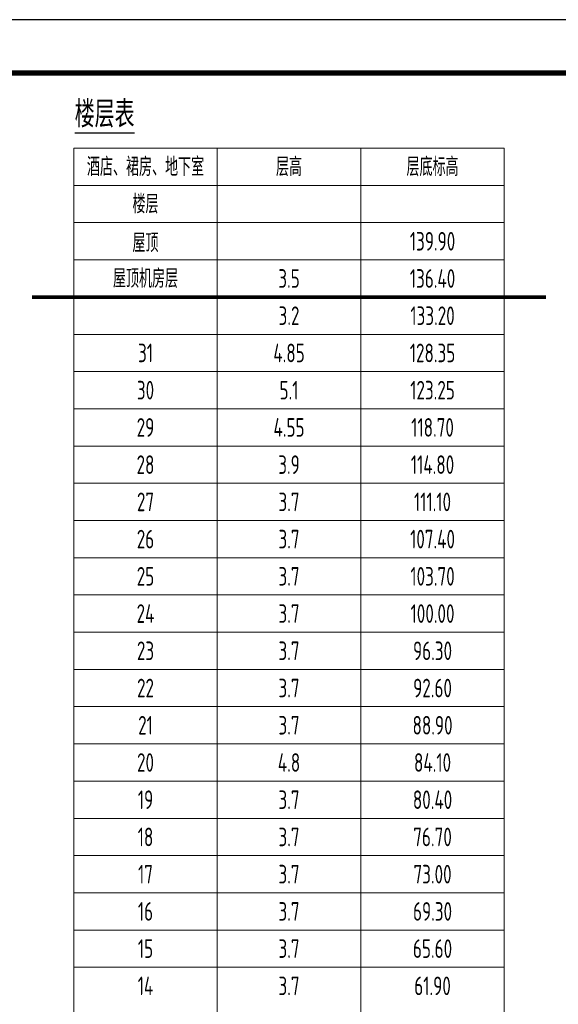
# Model space of a CAD drawing. Extents: x 297125 to 381225, y 1257649 to 1317049.
# Tile 29 of 42: x 361720 to 371853, y 1298536 to 1317049. Entities that reach past the tile are written whole.
import ezdxf
from ezdxf.enums import TextEntityAlignment as Align

# ---------------------------------------------------------------- set-up
doc = ezdxf.new("R2010")
doc.units = 0
doc.header["$LTSCALE"] = 1000
doc.layers.get('0').update_dxf_attribs({"linetype": 'CONTINUOUS'})
for name, color, linetype, lineweight in [('S-REF-HOTEL-TABLE-STOREY-TB$0$S-A-REF-TABLE-BEAM$0$S-TABLE-THIN', 1, 'CONTINUOUS', 13), ('S-REF-HOTEL-TABLE-STOREY-TB$0$S-A-REF-TABLE-BEAM$0$S-TEXT-TITLE', 61, 'CONTINUOUS', 25), ('S-REF-HOTEL-TABLE-STOREY-TB$0$TAB_TEXT', 7, 'CONTINUOUS', 0), ('图框$0$BORDER', 7, 'CONTINUOUS', 0)]:
    doc.layers.add(name, color=color, linetype=linetype, lineweight=lineweight)
doc.styles.add('S-REF-HOTEL-TABLE-STOREY-TB$0$S-A-REF-TABLE-BEAM$0$TSSD_Norm', font='Tssdeng.shx', dxfattribs={"bigfont": 'hztxt.shx'})
doc.styles.add('S-REF-HOTEL-TABLE-STOREY-TB$0$TSSD_Norm', font='tssdeng.shx', dxfattribs={"bigfont": 'hztxt.shx'})

# ---------------------------------------------------------------- blocks, each defined once
blk = doc.blocks.new('8768678568568765')
at = {"layer": 'S-REF-HOTEL-TABLE-STOREY-TB$0$S-A-REF-TABLE-BEAM$0$S-TABLE-THIN'}
for p, q in [((153343, 43909), (161443, 43909)), ((153343, 43909), (153343, 15909)), ((156043, 43909), (156043, 15909)), ((158743, 43909), (158743, 15909)), ((161443, 43909), (161443, 15909)), ((153343, 43209), (161443, 43209)), ((153343, 42509), (161443, 42509)), ((153343, 41809), (161443, 41809)), ((153343, 41109), (161443, 41109)), ((153343, 40409), (161443, 40409)), ((153343, 39709), (161443, 39709)), ((153343, 39009), (161443, 39009)), ((153343, 38309), (161443, 38309)), ((153343, 37609), (161443, 37609)), ((153343, 36909), (161443, 36909)), ((153343, 36209), (161443, 36209)), ((153343, 35509), (161443, 35509)), ((153343, 34809), (161443, 34809)), ((153343, 34109), (161443, 34109)), ((153343, 33409), (161443, 33409)), ((153343, 32709), (161443, 32709)), ((153343, 32009), (161443, 32009)), ((153343, 31309), (161443, 31309)), ((153343, 30609), (161443, 30609)), ((153343, 29909), (161443, 29909)), ((153343, 29209), (161443, 29209)), ((153343, 28509), (161443, 28509))]:
    blk.add_line(p, q, dxfattribs=at)
at = {"layer": 'S-REF-HOTEL-TABLE-STOREY-TB$0$S-A-REF-TABLE-BEAM$0$S-TEXT-TITLE', "style": 'S-REF-HOTEL-TABLE-STOREY-TB$0$S-A-REF-TABLE-BEAM$0$TSSD_Norm', "width": 0.75}
blk.add_text('%%U楼层表', height=500, dxfattribs=at).set_placement((153361, 44299))
at = {"layer": 'S-REF-HOTEL-TABLE-STOREY-TB$0$TAB_TEXT', "style": 'S-REF-HOTEL-TABLE-STOREY-TB$0$TSSD_Norm', "width": 0.7}
for s, p in [('酒店、裙房、地下室', (154693, 43559)), ('层高', (157393, 43559)), ('层底标高', (160093, 43559)), ('楼层', (154693, 42859)), ('屋顶', (154693, 42129)), ('139.90', (160093, 42159)), ('屋顶机房层', (154693, 41459)), ('3.5', (157393, 41459)), ('136.40', (160093, 41459)), ('3.2', (157393, 40759)), ('133.20', (160093, 40759)), ('31', (154693, 40059)), ('4.85', (157393, 40059)), ('128.35', (160093, 40059)), ('30', (154693, 39359)), ('5.1', (157393, 39359)), ('123.25', (160093, 39359)), ('29', (154693, 38659)), ('4.55', (157393, 38659)), ('118.70', (160093, 38659)), ('28', (154693, 37959)), ('3.9', (157393, 37959)), ('114.80', (160093, 37959)), ('27', (154693, 37259)), ('3.7', (157393, 37259)), ('111.10', (160093, 37259)), ('26', (154693, 36559)), ('3.7', (157393, 36559)), ('107.40', (160093, 36559)), ('25', (154693, 35859)), ('3.7', (157393, 35859)), ('103.70', (160093, 35859)), ('24', (154693, 35159)), ('3.7', (157393, 35159)), ('100.00', (160093, 35159)), ('23', (154693, 34459)), ('3.7', (157393, 34459)), ('96.30', (160093, 34459)), ('22', (154693, 33759)), ('3.7', (157393, 33759)), ('92.60', (160093, 33759)), ('21', (154693, 33059)), ('3.7', (157393, 33059)), ('88.90', (160093, 33059)), ('20', (154693, 32359)), ('4.8', (157393, 32359)), ('84.10', (160093, 32359)), ('19', (154693, 31659)), ('3.7', (157393, 31659)), ('80.40', (160093, 31659)), ('18', (154693, 30959)), ('3.7', (157393, 30959)), ('76.70', (160093, 30959)), ('17', (154693, 30259)), ('3.7', (157393, 30259)), ('73.00', (160093, 30259)), ('16', (154693, 29559)), ('3.7', (157393, 29559)), ('69.30', (160093, 29559)), ('15', (154693, 28859)), ('3.7', (157393, 28859)), ('65.60', (160093, 28859)), ('14', (154693, 28159)), ('3.7', (157393, 28159)), ('61.90', (160093, 28159))]:
    blk.add_text(s, height=350, dxfattribs=at).set_placement(p, align=Align.MIDDLE_CENTER)

msp = doc.modelspace()

# ---------------------------------------------------------------- linework, layer by layer
at = {"elevation": 0}
msp.add_lwpolyline([(297125.02, 1257649), (381225.02, 1257649), (381225.02, 1317049), (297125.02, 1317049)], close=True, dxfattribs=at)
at = {"const_width": 70.7}
msp.add_lwpolyline([(361952.01, 1311832.76), (371623.1, 1311832.76)], dxfattribs=at)
at = {"layer": '图框$0$BORDER', "const_width": 100, "elevation": 0}
msp.add_lwpolyline([(299625.02, 1258649), (380225.02, 1258649), (380225.02, 1316049), (299625.02, 1316049)], close=True, dxfattribs=at)

# ---------------------------------------------------------------- block references
msp.add_blockref('8768678568568765', (209394.33, 1270724.06))

doc.saveas('drawing.dxf')
